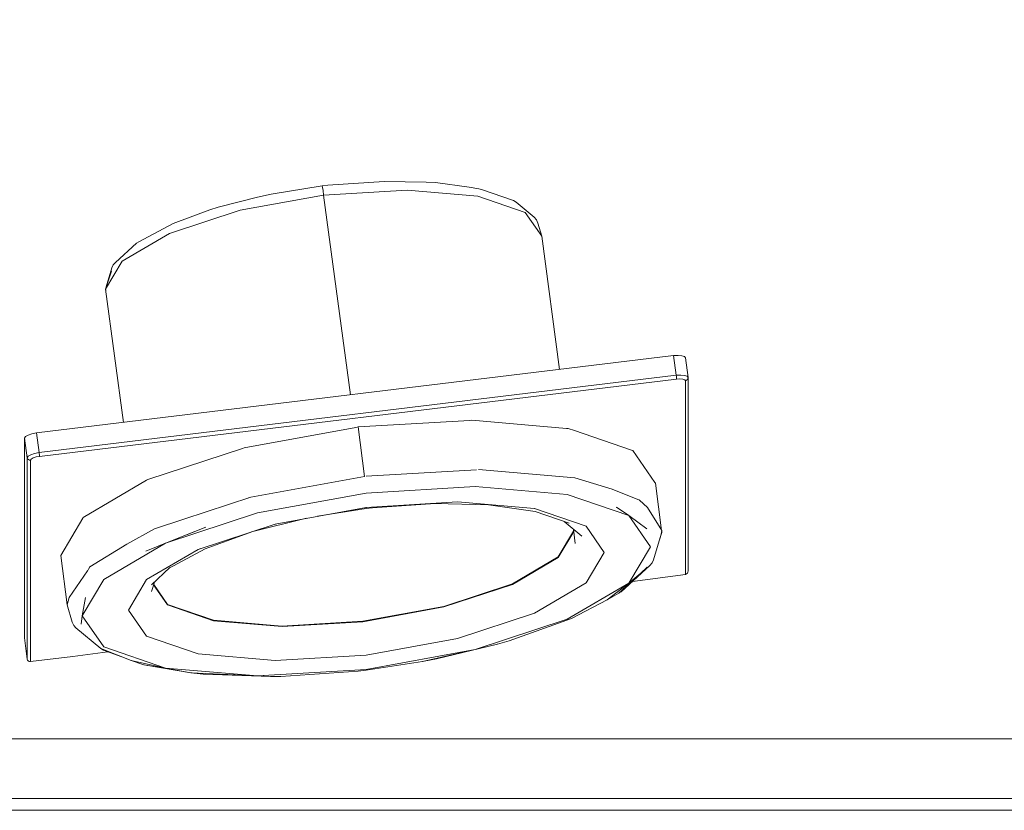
# Model space of a CAD drawing. Header units: millimetres. Extents: x 53056 to 116131, y -669674 to -625124.
# Tile 32 of 256: x 67583 to 67789, y -659435 to -659269. Entities that reach past the tile are written whole.
import ezdxf

# ---------------------------------------------------------------- set-up
doc = ezdxf.new("R2010")
doc.units = ezdxf.units.MM
doc.header["$MEASUREMENT"] = 0
doc.linetypes.add('DGN Style 1', pattern=[536.199087, 0.892178, -535.306909])
doc.layers.add('Tank and Accumulators', color=7, linetype='Continuous', lineweight=0)

# ---------------------------------------------------------------- blocks, each defined once
blk = doc.blocks.new('*U55')
at = {"layer": 'Tank and Accumulators', "color": 7, "linetype": 'Continuous', "lineweight": 0}
for p, q in [((-16993.34, -11926.7), (-16993.36, -11926.67)), ((-16873.36, -11945.33), (-17007.28, -11961.58)), ((-16938.93, -11965.79), (-16940.32, -11955.41)), ((-17009.14, -11962.38), (-17009.14, -12004.72)), ((-16938.93, -11965.79), (-16962.84, -11970.16)), ((-16915.44, -11964.39), (-16938.61, -11965.77)), ((-16877.83, -11967.23), (-16876.5, -11977.13)), ((-16963.32, -11970.32), (-16962.85, -11970.16)), ((-16962.84, -11970.16), (-16962.85, -11970.16)), ((-16962.74, -11977.47), (-16951.12, -11974.6)), ((-16996.67, -11984.77), (-16997.34, -11985.9)), ((-16882.64, -11987.88), (-16871.5, -11986.39)), ((-16880.89, -11986.1), (-16880.91, -11986.12)), ((-16998.54, -11996.85), (-16998.53, -11996.83)), ((-17010.39, -11999.71), (-17009.91, -12003.65)), ((-17000.26, -12003.65), (-16992.92, -12002.66)), ((-16938.6, -12006.5), (-16938.58, -12006.37))]:
    blk.add_line(p, q, dxfattribs=at)
at = {"layer": 'Tank and Accumulators', "color": 7, "linetype": 'Continuous', "lineweight": 0, "flags": 128}
for points in [[(-17393.76, -12035.96), (-17393.76, -12035.96), (-17393.76, -12035.77), (-17393.76, -12035.23), (-17393.76, -12034.41), (-17393.76, -12033.46), (-16598.76, -12033.46), (-16598.76, -11688.46), (-16598.76, -11687.5), (-16598.76, -11686.69), (-16598.76, -11686.15), (-16598.76, -11685.96), (-16598.74, -11685.96)], [(-16611.26, -11700.96), (-17381.26, -11700.96), (-17381.26, -12020.96), (-16611.26, -12020.96), (-16611.26, -11700.96)], [(-16979.19, -11912.62), (-16979.19, -11912.62), (-16971.49, -11909.81), (-16969.7, -11909.2), (-16961.45, -11907.1), (-16958.59, -11906.46), (-16947.88, -11904.76), (-16946.68, -11904.61), (-16934.86, -11903.79), (-16925.99, -11903.97), (-16926.03, -11903.97)], [(-16947.88, -11904.76), (-16947.8, -11905.05), (-16947.68, -11905.72), (-16947.55, -11906.67), (-16930.01, -11905.62), (-16915.14, -11906.9), (-16905.21, -11910.31), (-16901.72, -11915.34)], [(-16926.02, -11903.97), (-16925.99, -11903.97), (-16924.01, -11904.04), (-16916.96, -11905.03), (-16914.93, -11905.37), (-16914.38, -11905.5), (-16907.64, -11907.82), (-16907.08, -11908.18), (-16903.28, -11911.35), (-16902.81, -11911.9), (-16902.51, -11912.56), (-16901.72, -11915.34), (-16901.72, -11915.34)], [(-16993.38, -11926.46), (-16989.89, -11920.59), (-16979.95, -11914.77), (-16965.09, -11909.88), (-16947.55, -11906.67), (-16941.92, -11948.66)], [(-16986.91, -11916.77), (-16986.36, -11916.47), (-16979.19, -11912.62)], [(-16901.72, -11915.34), (-16901.72, -11915.34), (-16897.97, -11943.32)], [(-16993.28, -11926.16), (-16993.25, -11925.95), (-16992.06, -11921.97), (-16991.76, -11921.34), (-16991.29, -11920.82), (-16986.91, -11916.77), (-16986.91, -11916.77)], [(-16989.63, -11954.45), (-16993.38, -11926.46), (-16992.17, -11922.67), (-16992.18, -11922.69)], [(-16993.36, -11926.67), (-16993.38, -11926.46), (-16993.38, -11926.46)], [(-16870.98, -11944.98), (-16870.96, -11945.01), (-16871.52, -11940.88), (-16871.7, -11940.61), (-16872.24, -11940.43), (-16873.05, -11940.36), (-16874, -11940.41), (-17007.91, -11956.66), (-17008.86, -11956.84), (-17009.66, -11957.1), (-17010.2, -11957.42), (-17010.39, -11957.73), (-17010.39, -11999.71), (-17010.39, -11999.71)], [(-16874, -11940.41), (-16873.44, -11944.54), (-17007.36, -11960.79), (-17007.33, -11961.03), (-17007.3, -11961.27), (-17007.28, -11961.46), (-17007.28, -11961.58), (-17007.99, -11961.71), (-17008.59, -11961.9), (-17009, -11962.14), (-17009.14, -11962.38), (-17009.38, -11962.36), (-17009.6, -11962.26), (-17009.76, -11962.08), (-17009.84, -11961.86), (-17009.84, -12004.21)], [(-16871.15, -11944.74), (-16871.69, -11944.56), (-16872.49, -11944.49), (-16873.44, -11944.54), (-16873.41, -11944.78), (-16873.39, -11945.02), (-16873.37, -11945.21), (-16873.36, -11945.33), (-16872.65, -11945.28), (-16872.05, -11945.34), (-16871.64, -11945.47), (-16871.5, -11945.68), (-16871.27, -11945.6), (-16871.09, -11945.45), (-16870.98, -11945.24), (-16870.96, -11945.01)], [(-16870.96, -11945.01), (-16871, -11944.96), (-16871.15, -11944.74), (-16871.06, -11944.87)], [(-16870.96, -11985.65), (-16870.96, -11985.65), (-16870.96, -11945.01)], [(-16871.5, -11945.68), (-16871.5, -11986.39), (-16871.27, -11986.3), (-16871.09, -11986.14), (-16870.98, -11985.91), (-16870.96, -11985.65)], [(-17002.81, -11982.4), (-17002.81, -11982.4), (-16998.15, -11974.55), (-16998.06, -11974.4), (-16984.76, -11966.61), (-16984.51, -11966.46), (-16964.62, -11959.92), (-16964.24, -11959.79), (-16940.77, -11955.5), (-16940.32, -11955.41), (-16916.85, -11954.02), (-16916.41, -11953.99), (-16896.51, -11955.7), (-16896.13, -11955.73), (-16894.83, -11956.18), (-16882.84, -11960.3)], [(-17007.91, -11956.66), (-17007.36, -11960.79), (-17008.31, -11960.97), (-17009.11, -11961.23), (-17009.65, -11961.55), (-17009.84, -11961.86), (-17010.39, -11957.73)], [(-16882.84, -11960.3), (-16882.58, -11960.38), (-16877.92, -11967.1), (-16877.83, -11967.23), (-16877.83, -11967.23)], [(-16894.74, -11966.11), (-16915.01, -11964.36), (-16915.02, -11964.36)], [(-16961.43, -12007.73), (-16938.58, -12006.37), (-16915.72, -12002.18), (-16896.35, -11995.81), (-16883.41, -11988.23), (-16878.86, -11980.58), (-16883.41, -11974.04), (-16896.35, -11969.6), (-16915.72, -11967.93), (-16938.58, -11969.29), (-16961.43, -11973.47), (-16980.8, -11979.84), (-16993.75, -11987.43), (-16998.29, -11995.08), (-16993.75, -12001.62), (-16980.8, -12006.06), (-16961.43, -12007.73)], [(-16894.73, -11966.11), (-16894.74, -11966.11), (-16886.88, -11968.49), (-16881.19, -11970.76), (-16881.19, -11970.76)], [(-16962.85, -11970.16), (-16976.96, -11974.79), (-16983.12, -11976.83), (-16983.13, -11976.84)], [(-16924.13, -11971.47), (-16924.12, -11971.47), (-16937.25, -11972.39), (-16938.63, -11972.57), (-16948.83, -11974.18)], [(-16938.63, -11972.57), (-16938.58, -11972.31), (-16919.44, -11971.17)], [(-16895.96, -11975.64), (-16895.95, -11975.64), (-16903.11, -11973.17), (-16912.91, -11971.74), (-16924.17, -11971.48)], [(-16903.3, -11972.56), (-16903.22, -11972.56), (-16919.44, -11971.17), (-16919.38, -11971.17)], [(-16876.44, -11977.6), (-16876.47, -11977.18), (-16879.47, -11972.35), (-16881.19, -11970.76), (-16881.2, -11970.75)], [(-16973.93, -11981.14), (-16984.77, -11987.49), (-16988.57, -11993.9), (-16984.77, -11999.37), (-16973.93, -12003.09), (-16957.71, -12004.49), (-16938.58, -12003.35), (-16919.44, -11999.85), (-16903.22, -11994.52), (-16892.39, -11988.16), (-16888.58, -11981.76), (-16892.39, -11976.28), (-16903.22, -11972.56)], [(-16938.68, -11972.33), (-16938.58, -11972.31), (-16957.71, -11975.81), (-16973.93, -11981.14), (-16973.35, -11980.96)], [(-16883.41, -11974.04), (-16886.01, -11972.29), (-16885.99, -11972.3)], [(-16879.65, -11976.79), (-16879.62, -11976.81), (-16883.41, -11974.04)], [(-16957.64, -11975.8), (-16957.71, -11975.81), (-16957.97, -11975.9)], [(-16893.3, -11978.34), (-16893.29, -11978.36), (-16896.96, -11975.29)], [(-16996.65, -11984.76), (-16996.67, -11984.77), (-16988.91, -11980), (-16983.12, -11976.83), (-16982.91, -11976.76)], [(-16983.29, -11988.56), (-16980.34, -11992.81), (-16970.71, -11996.11), (-16956.29, -11997.35), (-16939.28, -11996.34), (-16922.28, -11993.23), (-16907.86, -11988.49), (-16898.23, -11982.84), (-16894.99, -11977.39)], [(-16983.27, -11988.5), (-16980.36, -11992.69), (-16970.72, -11995.99), (-16956.31, -11997.23), (-16939.3, -11996.22), (-16922.29, -11993.11), (-16907.88, -11988.37), (-16898.24, -11982.72), (-16895, -11977.27)], [(-16980.8, -11979.84), (-16972.32, -11976.43), (-16976.91, -11978.27)], [(-16962.41, -11977.38), (-16972.43, -11980.99), (-16980.16, -11985.14), (-16980.16, -11985.14)], [(-16894.65, -11979.9), (-16894.65, -11979.9), (-16895.06, -11976.88)], [(-16876.47, -11977.18), (-16876.47, -11977.18), (-16876.58, -11977.9), (-16878.2, -11983.34), (-16878.5, -11983.97), (-16878.97, -11984.49), (-16884.99, -11990.05), (-16885.53, -11990.35), (-16880.89, -11986.1), (-16879.58, -11984.85), (-16879.6, -11984.87)], [(-16876.44, -11977.6), (-16876.44, -11977.6), (-16877, -11979.31)], [(-16982.71, -11980.61), (-16984.95, -11981.52), (-16980.8, -11979.84)], [(-16997.15, -11985.63), (-16997.15, -11985.62), (-17001.06, -11991.24), (-17001.42, -11992.77), (-17002.81, -11982.4)], [(-16979.85, -11984.97), (-16983.73, -11988.56), (-16983.73, -11988.56)], [(-16887.9, -11991.7), (-16887.94, -11991.74), (-16883.41, -11988.23), (-16880.89, -11986.1)], [(-16983.12, -11988), (-16983.7, -11989.95), (-16983.7, -11989.95)], [(-16885.47, -11990.3), (-16885.53, -11990.35), (-16887.94, -11991.74), (-16895.42, -11995.66), (-16908.52, -12000.38), (-16911.03, -12001.06), (-16911.08, -12001.07)], [(-16989.42, -12003.91), (-16993.84, -12002.34), (-16994.4, -12001.98), (-16999.61, -11997.64), (-17000.07, -11997.09), (-17000.37, -11996.43), (-17001.42, -11992.77), (-17001.42, -11992.77)], [(-16997.61, -11991.27), (-16997.61, -11991.24), (-16998.29, -11995.08), (-16998.54, -11996.85)], [(-16926.68, -12004.66), (-16926.79, -12004.68), (-16923.84, -12004.15), (-16911.03, -12001.06), (-16915.72, -12002.18), (-16926.79, -12004.68), (-16938.6, -12006.5), (-16940.26, -12006.7), (-16956.55, -12007.84), (-16958.65, -12007.84), (-16972.88, -12007.37), (-16975.43, -12007.04), (-16985.35, -12005.36), (-16988, -12004.47), (-16980.8, -12006.06), (-16975.43, -12007.04), (-16975.46, -12007.04)], [(-16987.95, -12004.48), (-16988, -12004.47), (-16994.05, -12002.09), (-16994.02, -12002.1)], [(-17009.91, -12003.65), (-17009.91, -12003.65), (-17009.84, -12004.21), (-17009.76, -12004.43), (-17009.6, -12004.6), (-17009.38, -12004.71), (-17009.14, -12004.72)], [(-17009.14, -12004.72), (-17000.26, -12003.65), (-17000.27, -12003.65)], [(-16985.31, -12005.36), (-16985.35, -12005.36), (-16985.37, -12005.35)], [(-16985.36, -12005.35), (-16985.35, -12005.36), (-16984.58, -12005.53), (-16981.37, -12006.03)], [(-16975.21, -12007.06), (-16975.43, -12007.04), (-16961.43, -12007.73)], [(-16961.43, -12007.73), (-16958.65, -12007.84), (-16958.69, -12007.84)], [(-17394.4, -12035.87), (-17394.4, -12035.87), (-17393.76, -12035.96), (-16598.76, -12035.96), (-16598.09, -12035.86), (-16597.8, -12035.77), (-16596.99, -12035.23), (-16596.83, -12035.02), (-16596.45, -12034.41), (-16596.33, -12034.04), (-16596.33, -12034.03)]]:
    blk.add_lwpolyline(points, dxfattribs=at)

msp = doc.modelspace()

# ---------------------------------------------------------------- block references
at = {"color": 7, "linetype": 'DGN Style 1', "lineweight": 0}
msp.add_blockref('*U55', (84593.95, -647399.35), dxfattribs=at)

doc.saveas('drawing.dxf')
